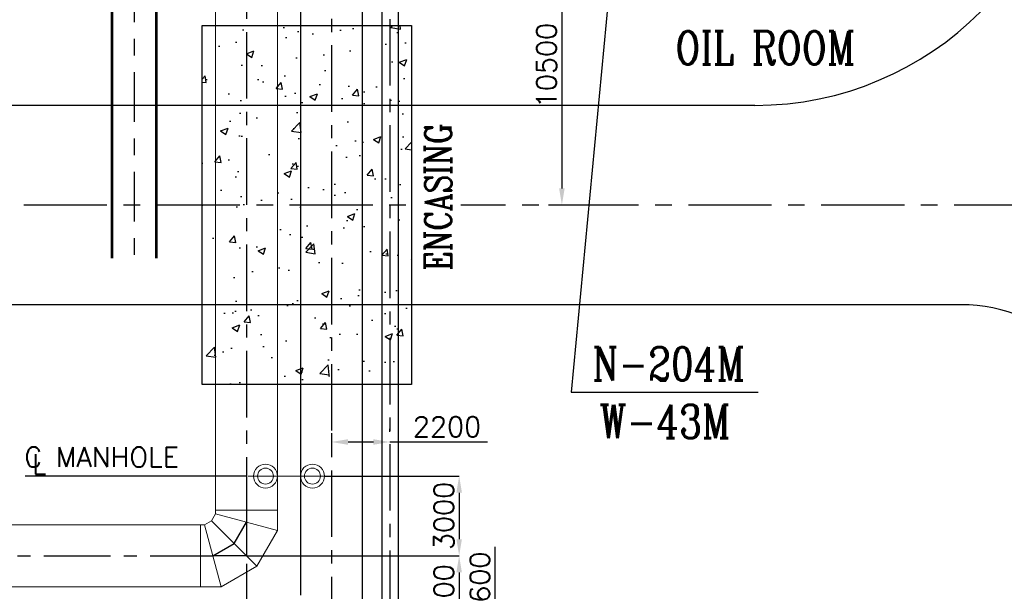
# Model space of a CAD drawing. Header units: inches. Extents: x -341304 to 31571016, y -692717 to 2132253.
# Tile 157 of 256: x 569304 to 606345, y -327019 to -305509. Entities that reach past the tile are written whole.
import ezdxf
from ezdxf.enums import TextEntityAlignment as Align

# ---------------------------------------------------------------- set-up
doc = ezdxf.new("R2010")
doc.units = ezdxf.units.IN
doc.header["$MEASUREMENT"] = 0
for name, pattern in [('CENTER', [2, 1.25, -0.25, 0.25, -0.25]), ('CENTRE', [1.5, 0.75, -0.25, 0.25, -0.25]), ('DASHDOT', [1, 0.5, -0.25, 0, -0.25])]:
    doc.linetypes.add(name, pattern=pattern)
for name, color, linetype in [('0-CL', 8, 'CENTER'), ('0-CW RETURN', 1, 'Continuous'), ('0-CW SUPPLY', 4, 'Continuous'), ('acw', 6, 'Continuous'), ('DIM', 1, 'Continuous'), ('ENCASING', 44, 'Continuous'), ('TCE-ME-ROAD', 244, 'Continuous'), ('text', 3, 'Continuous')]:
    doc.layers.add(name, color=color, linetype=linetype)
doc.layers.add('EQP', color=3, linetype='Continuous', lineweight=18)
doc.styles.add('ROMANC', font='ROMANC.SHX')
doc.styles.add('ROMANS', font='romans')
doc.styles.get("Standard").update_dxf_attribs({"font": 'arial.ttf'})
doc.dimstyles.new('STANDARD$7', dxfattribs={"dimscale": 75, "dimtxt": 2.5, "dimasz": 2.5, "dimexe": 1.5, "dimexo": 1.5, "dimgap": 1, "dimtad": 1, "dimdec": 0, "dimzin": 0, "dimdsep": 46, "dimtxsty": 'Standard', "dimcen": 0.1, "dimclrd": 256, "dimclre": 256, "dimclrt": 7, "dimadec": 0, "dimazin": 0, "dimtfac": 1, "dimtdec": 4, "dimtmove": 0, "dimatfit": 3, "dimfxl": 1, "dimtolj": 1, "dimtzin": 0, "dimarcsym": 0})
doc.dimstyles.new('User600', dxfattribs={"dimscale": 500, "dimtxt": 1.5, "dimasz": 1.25, "dimexe": 1, "dimexo": 1, "dimgap": 0.4, "dimtad": 1, "dimdec": 0, "dimzin": 0, "dimdsep": 46, "dimtxsty": 'ROMANS', "dimcen": 1, "dimclrd": 8, "dimclre": 8, "dimclrt": 3, "dimadec": 0, "dimazin": 0, "dimtfac": 1, "dimtdec": 0, "dimtix": 1, "dimtofl": 0, "dimtmove": 0, "dimatfit": 3, "dimfxl": 1, "dimtolj": 1, "dimtzin": 0, "dimarcsym": 0})

# ---------------------------------------------------------------- blocks, each defined once
blk = doc.blocks.new('C-C-C')
at = {"layer": 'text', "insert": (-104054.6, -199083.8), "char_height": 900, "width": 6440.563, "attachment_point": 1, "rotation": 90, "style": 'ROMANS'}
blk.add_mtext('\\pi1260.9;{\\Q0.8;\\W0.8;\\T0.8;MAKE UP \\P\\pi1978.8;U#3,4}', dxfattribs=at)
blk = doc.blocks.new('A$C388E31B1')
at = {"layer": 'text', "insert": (17668, -786), "char_height": 1000, "width": 6911.2, "attachment_point": 1, "rotation": 90, "style": 'ROMANS'}
blk.add_mtext('\\pi1227;{\\W0.8;2300NB \\P\\pi7.9816;CW SUPPLY \\P\\pi2503.2;U#1}', dxfattribs=at)
blk = doc.blocks.new('*D134')
at = {"color": 8, "lineweight": -2, "transparency": 16777216}
for p, q in [((577834, -325683), (585837, -325683)), ((585837, -326308), (585837, -328259)), ((581034, -328884), (585837, -328884))]:
    blk.add_line(p, q, dxfattribs=at)
at = {"color": 8, "transparency": 16777216}
for points in [[(585733, -326308), (585941, -326308), (585837, -325683)], [(585733, -328259), (585941, -328259), (585837, -328884)]]:
    blk.add_solid(points, dxfattribs=at)
at = {"layer": 'Defpoints', "color": 0, "transparency": 16777216}
for p in [(577834, -325683), (581034, -328884, 96251), (585837, -328884)]:
    blk.add_point(p, dxfattribs=at)
at = {"color": 3, "transparency": 16777216, "insert": (585262, -327283), "char_height": 750, "attachment_point": 5, "rotation": 90, "style": 'ROMANS'}
blk.add_mtext('\\A1;3200', dxfattribs=at)
blk = doc.blocks.new('*D304')
at = {"color": 8, "lineweight": -2, "transparency": 16777216}
for p, q in [((577834, -325983), (577834, -335605)), ((581034, -328884), (581034, -335605)), ((580409, -335605), (578459, -335605))]:
    blk.add_line(p, q, dxfattribs=at)
at = {"color": 8, "transparency": 16777216}
for points in [[(578459, -335501), (578459, -335710), (577834, -335605)], [(580409, -335501), (580409, -335710), (581034, -335605)]]:
    blk.add_solid(points, dxfattribs=at)
at = {"layer": 'Defpoints', "color": 0, "transparency": 16777216}
for p in [(577834, -325983), (581034, -328884, 96251), (577834, -335605)]:
    blk.add_point(p, dxfattribs=at)
at = {"color": 3, "transparency": 16777216, "insert": (579434, -335030), "char_height": 750, "attachment_point": 5, "style": 'ROMANS'}
blk.add_mtext('\\A1;3200', dxfattribs=at)
blk = doc.blocks.new('*D171')
at = {"color": 8, "lineweight": -2, "transparency": 16777216}
for p, q in [((580775, -322684), (585837, -322684)), ((585837, -323309), (585837, -325058)), ((585837, -325683), (585837, -325683))]:
    blk.add_line(p, q, dxfattribs=at)
at = {"color": 8, "transparency": 16777216}
for points in [[(585733, -323309), (585941, -323309), (585837, -322684)], [(585733, -325058), (585941, -325058), (585837, -325683)]]:
    blk.add_solid(points, dxfattribs=at)
at = {"layer": 'Defpoints', "color": 0, "transparency": 16777216}
for p in [(580775, -322684), (585837, -325683), (585837, -325683)]:
    blk.add_point(p, dxfattribs=at)
at = {"color": 3, "transparency": 16777216, "insert": (585262, -324183), "char_height": 750, "attachment_point": 5, "rotation": 90, "style": 'ROMANS'}
blk.add_mtext('\\A1;3000', dxfattribs=at)
blk = doc.blocks.new('BTG Road')
at = {"layer": 'TCE-ME-ROAD', "color": 11, "linetype": 'CENTER', "ltscale": 2500}
blk.add_line((2701394, 219644), (2701394, 641519), dxfattribs=at)
at = {"layer": 'TCE-ME-ROAD'}
for p, q in [((2697644, 432519), (2697644, 627644)), ((2705144, 440269), (2705144, 539690))]:
    blk.add_line(p, q, dxfattribs=at)
for centre, radius, start, end in [((2717144, 440269), 12000, 180, 270), ((2691644, 432519), 6000, 270, 0)]:
    blk.add_arc(centre, radius, start, end, dxfattribs=at)
blk = doc.blocks.new('*D243')
at = {"color": 8, "lineweight": -2, "transparency": 16777216}
for p, q in [((587195, -328259), (587195, -325341)), ((586337, -328884), (587695, -328884)), ((587516, -329484), (587695, -329484)), ((587195, -330109), (587195, -330734))]:
    blk.add_line(p, q, dxfattribs=at)
at = {"color": 8, "transparency": 16777216}
for points in [[(587091, -328259), (587299, -328259), (587195, -328884)], [(587091, -330109), (587299, -330109), (587195, -329484)]]:
    blk.add_solid(points, dxfattribs=at)
at = {"layer": 'Defpoints', "color": 0, "transparency": 16777216}
for p in [(585837, -328884), (587016, -329484), (587195, -329484)]:
    blk.add_point(p, dxfattribs=at)
at = {"color": 3, "transparency": 16777216, "insert": (586620, -326487), "char_height": 750, "attachment_point": 5, "rotation": 90, "style": 'ROMANS'}
blk.add_mtext('\\A1;600', dxfattribs=at)
blk = doc.blocks.new('*D248')
at = {"color": 8, "lineweight": -2, "transparency": 16777216}
for p, q in [((581034, -321068), (581034, -321900)), ((583234, -321020), (583234, -320900)), ((581659, -321400), (582609, -321400)), ((583234, -321400), (586902, -321400))]:
    blk.add_line(p, q, dxfattribs=at)
at = {"color": 8, "transparency": 16777216}
for points in [[(581659, -321296), (581659, -321505), (581034, -321400)], [(582609, -321296), (582609, -321505), (583234, -321400)]]:
    blk.add_solid(points, dxfattribs=at)
at = {"layer": 'Defpoints', "color": 0, "transparency": 16777216}
for p in [(581034, -320568), (583234, -321400), (583234, -321520)]:
    blk.add_point(p, dxfattribs=at)
at = {"color": 3, "transparency": 16777216, "insert": (585381, -320825), "char_height": 750, "attachment_point": 5, "style": 'ROMANS'}
blk.add_mtext('\\A1;2200', dxfattribs=at)
blk = doc.blocks.new('*D401')
at = {"layer": 'Defpoints', "color": 0, "transparency": 16777216}
for p in [(590942, -301984), (589701, -312484), (590942, -312484)]:
    blk.add_point(p, dxfattribs=at)
at = {"layer": 'DIM', "color": 8, "lineweight": -2, "transparency": 16777216}
for p, q in [((590442, -301984), (589201, -301984)), ((589701, -302609), (589701, -311859)), ((590442, -312484), (589201, -312484))]:
    blk.add_line(p, q, dxfattribs=at)
at = {"layer": 'DIM', "color": 8, "transparency": 16777216}
for points in [[(589597, -302609), (589806, -302609), (589701, -301984)], [(589597, -311859), (589806, -311859), (589701, -312484)]]:
    blk.add_solid(points, dxfattribs=at)
at = {"layer": 'DIM', "color": 3, "transparency": 16777216, "insert": (589126, -307234), "char_height": 750, "attachment_point": 5, "rotation": 90, "style": 'ROMANS'}
blk.add_mtext('\\A1;10500', dxfattribs=at)
blk = doc.blocks.new('GT REV-02')
at = {"color": 230, "linetype": 'CENTRE', "ltscale": 2500}
blk.add_line((-859541, 36191), (-859541, -809), dxfattribs=at)
at = {"color": 230, "linetype": 'DASHDOT', "ltscale": 2500, "const_width": 100}
for points in [[(-860379, 36191), (-860379, -809)], [(-858703, 36191), (-858703, -809)]]:
    blk.add_lwpolyline(points, dxfattribs=at)
at = {"color": 230, "style": 'ROMANC', "width": 0.8}
for s, p in [('OIL ROOM', (-835795, 7109, -96251)), ('N-204M', (-839431, -4787, -32377)), ('W-43M', (-839572, -6952, -32377))]:
    blk.add_text(s, height=1250, dxfattribs=at).set_placement(p, align=Align.MIDDLE)
at = {"color": 230, "linetype": 'Continuous'}
blk.add_leader([(-841441, 11691, -96251), (-843102, -5857, -96251), (-836059, -5857, -96251)], dimstyle='STANDARD$7', override={"dimscale": 100, "dimtxt": 7.5, "dimasz": 7.5, "dimexe": 0, "dimexo": 0, "dimgap": 3, "dimtxsty": 'ROMANC', "dimcen": 0, "dimclrd": 4, "dimclrt": 256, "dimtdec": 0, "dimtix": 1, "dimtmove": 2}, dxfattribs=at)

msp = doc.modelspace()

# ---------------------------------------------------------------- hatches: boundary and pattern name
at = {"layer": 'ENCASING'}
h = msp.add_hatch(dxfattribs=at)
h.set_pattern_fill('AR-CONC', color=256, scale=400)
h.set_pattern_definition([(50, (795709.4, -258983.5), (2869.04, -251.009), [300, -3300]), (355, (795709.4, -258983.5), (-555.005, 3008.77), [240, -2640]), (100.4514, (795948.5, -259004.4), (2314.035, 2757.76), [254.96, -2804.57]), (46.1842, (795709.4, -258183.5), (4268.965, -662.077), [450, -4950]), (96.6356, (796065, -258238.7), (3738.65, 3896.474), [382.44, -4206.855]), (351.1842, (795709.4, -258183.5), (3738.65, 3896.474), [360, -3960]), (21, (796109.4, -258383.5), (2387.628, -1610.476), [300, -3300]), (326, (796109.4, -258383.5), (973.26, 2900.6), [240, -2640]), (71.4514, (796308.3, -258517.7), (3360.89, 1290.125), [254.96, -2804.57]), (37.5, (795709.4, -258983.5), (48.6394, 1331.5754), [0, -2608, 0, -2680, 0, -2650]), (7.5, (795709.4, -258983.5), (1052.278, 1577.647), [0, -1528, 0, -2548, 0, -1010]), (327.5, (794817.4, -258983.5), (2135.2897, -90.2195), [0, -1000, 0, -3120, 0, -4140]), (317.5, (794417.4, -258983.5), (2332.745, 400.42), [0, -1300, 0, -2072, 0, -2940])])
h.paths.add_polyline_path([(576166.9, -305733.5), (584039.4, -305733.5), (584039.4, -319233.5), (576166.9, -319233.5)])

# ---------------------------------------------------------------- linework, layer by layer
at = {"color": 5, "lineweight": -3}
msp.add_line((577851.9, -322683.5), (569504.5, -322683.5), dxfattribs=at)
for p, q in [((577834.4, -324421.1), (577834, -325683.5)), ((577834, -325683.5), (576572, -325683.5))]:
    msp.add_line(p, q)
at = {"layer": '0-CL', "lineweight": -3, "ltscale": 2000}
for p, q in [((583234.4, -261483.5), (583234.4, -330973.5)), ((581034.4, -266472.7), (581034.4, -331659.1)), ((577834.4, -269972.7), (577834.4, -323959.1)), ((577834.4, -323959.1), (577834.4, -324421.1)), ((577372.3, -325221.5), (577834.4, -324421.1)), ((576572, -325683.5), (577372.3, -325221.5)), ((454216.8, -325683.5), (576109.9, -325683.5)), ((576109.9, -325683.5), (576572, -325683.5))]:
    msp.add_line(p, q, dxfattribs=at)
at = {"layer": '0-CW RETURN', "color": 1, "linetype": 'Continuous'}
for p, q in [((579866.9, -266656.9), (579866.9, -323848.2)), ((582201.9, -326878.5), (582201.9, -271971.3)), ((580016.9, -322683.5, -96251.3), (580016.9, -322683.9, -96251.3)), ((580016.9, -322683.5, -96251.3), (580016.9, -322683.9, -96251.3)), ((580016.9, -322683.9, -96251.3), (580016.9, -322683.5, -96251.3)), ((579866.9, -323588.5, 96251.3), (579866.9, -327159.1, 96251.3)), ((582201.9, -327759.1), (582201.9, -323588.5)), ((579866.9, -324519), (579866.9, -326878.5))]:
    msp.add_line(p, q, dxfattribs=at)
at = {"layer": '0-CW SUPPLY', "color": 4, "linetype": 'Continuous', "lineweight": 9, "ltscale": 2500}
for p, q in [((579001.9, -269233.1), (579001.9, -323959.1)), ((576666.9, -269856.9), (576666.9, -323959.1)), ((576666.9, -323959.1), (579001.9, -323959.1)), ((576666.9, -323959.1), (576666.9, -324108.3)), ((579001.9, -323959.1), (579001.9, -324734)), ((576259.2, -324516), (576517.6, -324366.8)), ((576517.6, -324366.8), (576666.9, -324108.3)), ((576517.6, -324366.8), (578227, -326076.1)), ((576666.9, -324108.3), (579001.9, -324734)), ((579001.9, -324183.5), (579001.9, -324183.7)), ((579001.9, -324183.5), (579001.9, -324183.7)), ((579001.9, -324183.7), (579001.9, -324183.5)), ((426292.6, -324516), (576109.9, -324516)), ((576109.9, -326851), (576109.9, -324516)), ((576109.9, -324516), (576259.2, -324516)), ((576259.2, -324516), (576884.8, -326851)), ((578227, -326076.1), (579001.9, -324734)), ((576884.8, -326851), (578227, -326076.1)), ((426292.6, -326851), (576109.9, -326851)), ((576109.9, -326851), (576884.8, -326851))]:
    msp.add_line(p, q, dxfattribs=at)
at = {"layer": 'acw', "color": 6, "linetype": 'Continuous', "ltscale": 100}
for p, q in [((583539.4, -264030.4), (583539.4, -330973.5)), ((583539.4, -264622), (583539.4, -330973.5)), ((582929.4, -265788.5), (582929.4, -330973.5))]:
    msp.add_line(p, q, dxfattribs=at)
at = {"layer": 'ENCASING'}
msp.add_lwpolyline([(576166.9, -305733.5), (584039.4, -305733.5), (584039.4, -319233.5), (576166.9, -319233.5)], close=True, dxfattribs=at)
at = {"layer": 'EQP'}
msp.add_line((577903, -322683.5), (580775, -322683.5), dxfattribs=at)
for centre, radius in [((578551.9, -322683.6), 450), ((580316.9, -322683.7), 450), ((578551.9, -322683.6), 300), ((580316.9, -322683.7), 300)]:
    msp.add_circle(centre, radius, dxfattribs=at)

# ---------------------------------------------------------------- block references
at = {"color": 7}
for name, p in [('A$C388E31B1', (584096.5, -372087.9)), ('C-C-C', (692749.1, -207084.3))]:
    msp.add_blockref(name, p, dxfattribs=at)
at = {"color": 230}
msp.add_blockref('GT REV-02', (1433150.1, -313674.2, 96251.3), dxfattribs=at)
at = {"layer": 'TCE-ME-ROAD', "rotation": 90}
msp.add_blockref('BTG Road', (1037228.5, -3013877.5), dxfattribs=at)

# ---------------------------------------------------------------- texts
at = {"color": 3, "lineweight": -2, "style": 'ROMANS'}
for s, p in [('C MANHOLE', (569476.3, -322340.3, 192502.6)), ('L', (569764.4, -322606.1, 192502.6))]:
    msp.add_text(s, height=750, dxfattribs=at).set_placement(p)

# ---------------------------------------------------------------- dimensions: what is measured, and where the dimension line sits
at = {"color": 7}
dim = msp.add_linear_dim(base=(583234.4, -321400.5), p1=(581034.4, -320568.1), p2=(583234.4, -321520), dimstyle='User600', dxfattribs=at)
dim.commit()
dim.dimension.update_dxf_attribs({"geometry": '*D248', "text_midpoint": (585380.8, -321400.5), "dimtype": 160})
dim = msp.add_linear_dim(base=(585836.7, -325683.1), p1=(580775, -322683.5), p2=(585836.7, -325683.1), angle=90, dimstyle='User600', override={"dimexe": 0, "dimexo": 0})
dim.commit()
dim.dimension.update_dxf_attribs({"geometry": '*D171', "text_midpoint": (585836.7, -324183.3), "dimtype": 160})
dim = msp.add_linear_dim(base=(587194.7, -329483.5), p1=(585836.7, -328883.5), p2=(587015.7, -329483.5), angle=90, dimstyle='User600', dxfattribs=at)
dim.commit()
dim.dimension.update_dxf_attribs({"geometry": '*D243', "text_midpoint": (587194.7, -326487.1), "dimtype": 160})
dim = msp.add_linear_dim(base=(585836.7, -328883.5), p1=(577834, -325683.1), p2=(581034.4, -328883.5, 96251.3), angle=90, dimstyle='User600', override={"dimexe": 0, "dimexo": 0})
dim.commit()
dim.dimension.update_dxf_attribs({"geometry": '*D134', "text_midpoint": (585261.7, -327283.3)})
dim = msp.add_linear_dim(base=(577834, -335605.4), p1=(581034.4, -328883.5, 96251.3), p2=(577834, -325983.1), dimstyle='User600', override={"dimexe": 0, "dimexo": 0})
dim.commit()
dim.dimension.update_dxf_attribs({"geometry": '*D304', "text_midpoint": (579434.2, -335030.4)})
at = {"layer": 'DIM', "color": 230}
dim = msp.add_linear_dim(base=(589701.4, -312483.5), p1=(590942.3, -301983.5), p2=(590942.3, -312483.5), angle=90, dimstyle='User600', dxfattribs=at)
dim.commit()
dim.dimension.update_dxf_attribs({"geometry": '*D401', "text_midpoint": (589126.4, -307233.5)})

# ---------------------------------------------------------------- next in the draw order: wipeouts: each hides what was drawn before it
msp.add_wipeout([(585894, -315530.7), (585894, -308811.7), (584194, -308811.7), (584194, -315530.7)]).translate(0, 0, 96251.3).dxf.layer = 'text'

# ---------------------------------------------------------------- next in the draw order: texts
at = {"layer": 'text', "ltscale": 1.5, "style": 'ROMANC', "width": 0.8}
msp.add_text('ENCASING', height=1000, rotation=90, dxfattribs=at).set_placement((585044, -312171.2, 96251.3), align=Align.MIDDLE)

doc.saveas('drawing.dxf')
